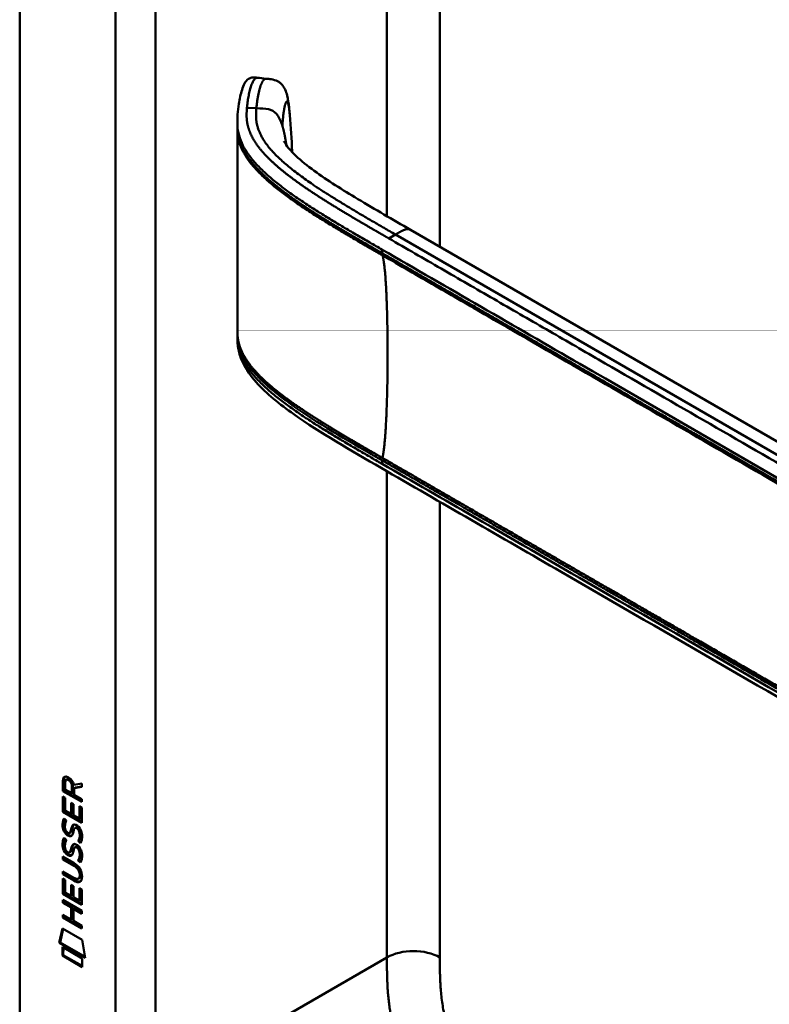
# Model space of a CAD drawing. Header units: millimetres. Extents: x 20 to 833, y 20 to 574.
# Tile 3 of 13: x 173 to 205, y 92 to 134. Entities that reach past the tile are written whole.
import ezdxf

# ---------------------------------------------------------------- set-up
doc = ezdxf.new("R2010")
doc.units = ezdxf.units.MM
doc.header["$LTSCALE"] = 2
doc.layers.add('Sichtbare Kanten(DIN)', color=7, linetype='Continuous', lineweight=50)
doc.layers.add('Sichtbare tangentiale Kanten(DIN)', color=7, linetype='Continuous', lineweight=50)

msp = doc.modelspace()

# ---------------------------------------------------------------- linework, layer by layer
at = {"layer": 'Sichtbare Kanten(DIN)'}
for p, q in [((172.675, 90.536), (172.675, 153.057)), ((181.979, 129.733), (181.979, 129.877)), ((184.356, 126.787), (184.356, 126.787)), ((184.355, 126.554), (184.355, 126.554)), ((221.146, 106.957), (189.379, 125.299)), ((181.979, 120.732), (181.979, 120.871)), ((174.668, 101.803), (174.71, 101.828)), ((174.524, 101.749), (174.567, 101.774)), ((174.524, 101.321), (174.524, 101.749)), ((174.566, 101.345), (174.567, 101.774)), ((174.623, 101.678), (174.623, 101.388)), ((174.623, 101.388), (174.91, 101.222)), ((174.91, 101.222), (174.911, 101.512)), ((174.953, 101.246), (174.953, 101.536)), ((174.995, 101.581), (175.333, 101.644)), ((175.333, 101.502), (175.009, 101.442)), ((175.009, 101.442), (175.052, 101.466)), ((175.009, 101.442), (175.009, 101.164)), ((175.333, 101.519), (175.052, 101.466)), ((175.333, 101.644), (175.333, 101.502)), ((174.523, 100.429), (174.523, 101.084)), ((174.523, 101.084), (174.622, 101.027)), ((174.524, 101.321), (174.566, 101.345)), ((175.332, 100.853), (174.524, 101.321)), ((174.565, 100.454), (174.566, 101.059)), ((175.332, 100.902), (174.566, 101.345)), ((174.622, 101.027), (174.622, 100.495)), ((174.91, 101.222), (174.953, 101.246)), ((175.009, 101.164), (175.332, 100.978)), ((175.332, 100.978), (175.332, 100.853)), ((174.875, 100.349), (174.875, 100.821)), ((174.875, 100.821), (174.974, 100.764)), ((174.917, 100.374), (174.917, 100.797)), ((174.974, 100.764), (174.973, 100.292)), ((175.233, 100.68), (175.332, 100.623)), ((175.233, 100.142), (175.233, 100.68)), ((175.275, 100.166), (175.276, 100.655)), ((175.332, 100.623), (175.331, 99.962)), ((174.523, 100.429), (174.565, 100.454)), ((175.331, 99.962), (174.523, 100.429)), ((175.332, 100.011), (174.565, 100.454)), ((174.572, 100.148), (174.667, 100.06)), ((174.622, 100.495), (174.875, 100.349)), ((174.875, 100.349), (174.917, 100.374)), ((174.973, 100.292), (175.233, 100.142)), ((175.233, 100.142), (175.275, 100.166)), ((175.043, 99.746), (175.086, 99.771)), ((175.117, 99.735), (175.114, 99.737)), ((175.117, 99.735), (175.159, 99.759)), ((175.159, 99.759), (175.156, 99.761)), ((174.571, 99.317), (174.667, 99.229)), ((174.627, 99.682), (174.629, 99.675)), ((174.809, 99.528), (174.851, 99.552)), ((174.812, 99.529), (174.854, 99.554)), ((174.821, 99.538), (174.824, 99.542)), ((174.863, 99.562), (174.866, 99.566)), ((175.043, 98.915), (175.085, 98.94)), ((175.116, 98.903), (175.113, 98.905)), ((175.116, 98.903), (175.159, 98.928)), ((175.159, 98.928), (175.156, 98.93)), ((175.171, 99.186), (175.214, 99.211)), ((174.522, 98.519), (174.987, 98.25)), ((174.522, 98.396), (174.522, 98.519)), ((174.564, 98.421), (174.564, 98.495)), ((174.627, 98.85), (174.629, 98.843)), ((174.808, 98.696), (174.851, 98.721)), ((174.811, 98.698), (174.854, 98.722)), ((174.82, 98.707), (174.823, 98.71)), ((174.862, 98.731), (174.865, 98.735)), ((174.522, 98.396), (174.564, 98.421)), ((174.994, 98.123), (174.522, 98.396)), ((175.036, 98.148), (174.564, 98.421)), ((175.171, 98.355), (175.213, 98.379)), ((174.521, 97.765), (174.521, 97.888)), ((174.521, 97.888), (174.993, 97.615)), ((174.521, 97.765), (174.564, 97.789)), ((174.987, 97.495), (174.521, 97.765)), ((174.564, 97.789), (174.564, 97.863)), ((175.029, 97.52), (174.564, 97.789)), ((175.243, 97.723), (175.243, 97.726)), ((175.285, 97.747), (175.285, 97.751)), ((174.521, 97.578), (174.62, 97.521)), ((174.521, 96.924), (174.521, 97.578)), ((174.563, 96.948), (174.563, 97.554)), ((174.62, 97.521), (174.619, 96.99)), ((174.872, 96.844), (174.873, 97.316)), ((174.873, 97.316), (174.971, 97.259)), ((174.915, 96.868), (174.915, 97.291)), ((174.971, 97.259), (174.971, 96.787)), ((175.188, 97.574), (175.23, 97.599)), ((174.521, 96.924), (174.563, 96.948)), ((175.329, 96.456), (174.521, 96.924)), ((175.329, 96.505), (174.563, 96.948)), ((174.619, 96.99), (174.872, 96.844)), ((174.872, 96.844), (174.915, 96.868)), ((174.971, 96.787), (175.231, 96.636)), ((175.231, 97.174), (175.33, 97.117)), ((175.231, 96.636), (175.231, 97.174)), ((175.273, 96.661), (175.273, 97.15)), ((175.33, 97.117), (175.329, 96.456)), ((174.52, 96.665), (175.329, 96.197)), ((174.52, 96.542), (174.52, 96.665)), ((174.52, 96.542), (174.562, 96.566)), ((174.871, 96.339), (174.52, 96.542)), ((174.562, 96.566), (174.562, 96.64)), ((174.914, 96.363), (174.562, 96.566)), ((174.871, 96.339), (174.914, 96.363)), ((174.914, 95.855), (174.914, 96.363)), ((175.231, 96.636), (175.273, 96.661)), ((174.519, 95.91), (174.52, 96.033)), ((174.519, 95.91), (174.562, 95.935)), ((174.52, 96.033), (174.871, 95.83)), ((174.562, 95.935), (174.562, 96.009)), ((175.328, 95.492), (174.562, 95.935)), ((174.871, 95.83), (174.871, 96.339)), ((174.972, 96.28), (175.015, 96.305)), ((174.972, 96.28), (174.972, 95.772)), ((175.328, 96.074), (174.972, 96.28)), ((175.328, 96.123), (175.015, 96.305)), ((175.329, 96.197), (175.328, 96.074)), ((175.328, 95.443), (174.519, 95.91)), ((174.871, 95.83), (174.914, 95.855)), ((174.972, 95.772), (175.328, 95.566)), ((175.328, 95.566), (175.328, 95.443)), ((174.369, 94.829), (174.499, 95.45)), ((174.412, 94.853), (174.532, 95.431)), ((174.499, 95.45), (175.349, 94.959)), ((174.369, 94.829), (174.412, 94.853)), ((175.477, 94.188), (174.369, 94.829)), ((175.468, 94.243), (174.412, 94.853)), ((174.499, 94.287), (174.499, 94.66)), ((174.499, 94.66), (175.347, 94.17)), ((175.349, 94.959), (175.477, 94.188)), ((174.499, 94.287), (174.541, 94.312)), ((175.347, 93.797), (174.499, 94.287)), ((174.541, 94.312), (174.542, 94.636)), ((175.347, 93.846), (174.541, 94.312)), ((175.347, 94.17), (175.347, 93.797))]:
    msp.add_line(p, q, dxfattribs=at)
for centre, major_axis, ratio, start_param, end_param in [((174.956, 101.233), (-0.285, 0.572), 0.301873, 5.854438, 6.827182), ((174.999, 101.258), (-0.285, 0.572), 0.301873, 5.854438, 6.301654), ((174.562, 101.434), (-0.033, -0.522), 0.855294, 1.909162, 2.739969), ((174.985, 100.491), (0.278, 0.917), 0.281235, 2.669751, 2.730711), ((174.93, 99.291), (0.145, 0.462), 0.615043, 5.609575, 6.130963), ((174.973, 99.316), (0.145, 0.462), 0.615043, 5.609575, 6.130963), ((174.838, 99.819), (0.059, 0.299), 0.72217, 2.211263, 2.671556), ((174.804, 99.555), (0.0248, 0.0325), 0.583914, 4.30859, 4.616668), ((174.846, 99.58), (0.0248, 0.0325), 0.583914, 4.30859, 4.616668), ((175.009, 99.726), (-0.304, -0.982), 0.270347, 5.832144, 5.891285), ((174.93, 98.461), (-0.145, -0.462), 0.615351, 2.467235, 2.988928), ((174.973, 98.485), (-0.145, -0.462), 0.615351, 2.467235, 2.988928), ((174.84, 98.989), (-0.062, -0.301), 0.723088, 5.361516, 5.819347), ((174.803, 98.724), (-0.0248, -0.0325), 0.583914, 1.166997, 1.475075), ((174.846, 98.749), (-0.0248, -0.0325), 0.583914, 1.166997, 1.475075), ((173.906, 97.348), (1.39, 0.562), 0.642557, 6.029314, 6.747778), ((173.907, 99.648), (1.354, -2.201), 0.216413, 5.902022, 6.620361), ((168.615, 108.028), (6.576, -10.453), 0.079405, 6.133619, 6.408552), ((168.657, 108.053), (6.576, -10.453), 0.079405, 6.280171, 6.408552), ((173.95, 99.672), (1.354, -2.201), 0.216413, 5.902022, 6.233391)]:
    msp.add_ellipse(centre, major_axis=major_axis, ratio=ratio, start_param=start_param, end_param=end_param, dxfattribs=at)
for points, knots in [([(181.979, 129.883), (181.979, 129.884), (181.979, 129.886), (181.979, 129.89), (181.979, 129.892), (181.979, 129.897), (181.979, 129.9), (181.979, 129.907), (181.979, 129.911), (181.979, 129.922), (181.979, 129.928), (181.979, 129.947), (181.979, 129.959), (181.98, 129.998), (181.981, 130.023), (181.984, 130.11), (181.988, 130.168), (182.005, 130.381), (182.022, 130.529), (182.077, 130.895), (182.122, 131.103), (182.243, 131.478), (182.305, 131.641), (182.481, 131.763), (182.513, 131.78), (182.584, 131.8), (182.615, 131.805), (182.67, 131.808), (182.688, 131.808), (182.734, 131.807), (182.762, 131.805), (182.804, 131.8), (182.818, 131.799), (182.831, 131.798)], [0, 0, 0, 0, 0.001569, 0.001569, 0.003147, 0.003147, 0.005201, 0.005201, 0.008328, 0.008328, 0.01379, 0.01379, 0.024705, 0.024705, 0.049763, 0.049763, 0.11504, 0.11504, 0.298469, 0.298469, 0.573964, 0.573964, 0.877184, 0.877184, 0.934523, 0.934523, 0.968928, 0.968928, 0.984706, 0.984706, 1.005854, 1.005854, 1.016125, 1.016125, 1.016125, 1.016125]), ([(183.213, 131.756), (183.282, 131.75), (183.354, 131.743), (183.518, 131.715), (183.612, 131.689), (183.735, 131.627), (183.771, 131.604), (183.853, 131.54), (183.895, 131.496), (183.967, 131.399), (183.996, 131.345), (184.058, 131.208), (184.084, 131.124), (184.145, 130.872), (184.169, 130.7), (184.202, 130.416), (184.213, 130.31), (184.223, 130.203)], [0, 0, 0, 0, 0.0534376, 0.0534376, 0.1246135, 0.1246135, 0.1574788, 0.1574788, 0.2050781, 0.2050781, 0.2564778, 0.2564778, 0.333476, 0.333476, 0.4828411, 0.4828411, 0.5674864, 0.5674864, 0.5674864, 0.5674864]), ([(183.972, 129.087), (183.972, 129.087), (183.972, 129.086), (183.976, 129.077), (183.986, 129.057), (184.034, 128.972), (184.093, 128.884), (184.254, 128.687), (184.361, 128.574), (184.706, 128.246), (184.977, 128.03), (185.836, 127.403), (186.476, 127.005), (187.865, 126.17), (188.623, 125.735), (189.379, 125.299)], [1.383881, 1.383881, 1.383881, 1.383881, 1.40702, 1.40702, 1.490707, 1.490707, 1.658973, 1.658973, 1.845829, 1.845829, 2.202824, 2.202824, 2.909708, 2.909708, 3.711729, 3.711729, 3.711729, 3.711729]), ([(181.979, 120.882), (181.979, 120.9), (181.979, 120.92), (181.979, 120.954), (181.979, 120.968), (181.979, 120.982)], [0, 0, 0, 0, 0.01672054, 0.01672054, 0.03004235, 0.03004235, 0.03004235, 0.03004235]), ([(224.104, 94.353), (214.676, 99.797), (205.248, 105.24), (193.254, 112.164), (190.687, 113.646), (186.838, 115.869), (185.539, 116.607), (183.79, 117.845), (183.23, 118.291), (182.554, 119.048), (182.352, 119.327), (182.136, 119.785), (182.078, 119.95), (182.019, 120.212), (182.004, 120.303), (181.989, 120.446), (181.985, 120.495), (181.982, 120.573), (181.981, 120.599), (181.98, 120.642), (181.979, 120.657), (181.979, 120.681), (181.979, 120.69), (181.979, 120.703), (181.979, 120.709), (181.979, 120.717), (181.979, 120.719), (181.979, 120.724), (181.979, 120.725), (181.979, 120.728), (181.979, 120.73), (181.979, 120.731)], [0.000012, 0.000012, 0.000012, 0.000012, 10, 10, 12.721815, 12.721815, 14.083382, 14.083382, 14.788117, 14.788117, 15.165559, 15.165559, 15.364309, 15.364309, 15.466235, 15.466235, 15.51796, 15.51796, 15.544267, 15.544267, 15.557804, 15.557804, 15.564928, 15.564928, 15.568801, 15.568801, 15.570957, 15.570957, 15.572137, 15.572137, 15.573377, 15.573377, 15.573377, 15.573377]), ([(175.243, 97.726), (175.243, 97.741), (175.242, 97.757), (175.237, 97.804), (175.231, 97.836), (175.21, 97.898), (175.197, 97.925), (175.163, 97.979), (175.143, 98.004), (175.082, 98.067), (175.036, 98.098), (174.994, 98.123)], [0, 0, 0, 0, 0.0140042, 0.0140042, 0.0408947, 0.0408947, 0.0643904, 0.0643904, 0.0888755, 0.0888755, 0.1341356, 0.1341356, 0.1341356, 0.1341356]), ([(175.285, 97.751), (175.285, 97.766), (175.284, 97.782), (175.28, 97.828), (175.274, 97.861), (175.252, 97.922), (175.239, 97.95), (175.205, 98.004), (175.185, 98.029), (175.124, 98.091), (175.079, 98.123), (175.036, 98.148)], [0, 0, 0, 0, 0.0140042, 0.0140042, 0.0408947, 0.0408947, 0.0643904, 0.0643904, 0.0888755, 0.0888755, 0.1341356, 0.1341356, 0.1341356, 0.1341356])]:
    msp.add_open_spline(points, degree=3, knots=knots, dxfattribs=at)
for points, degree in [([(182.831, 131.798), (182.957, 131.784), (183.084, 131.77), (183.21, 131.757)], 3), ([(184.223, 130.203), (184.274, 129.674), (184.303, 129.161), (184.322, 128.663)], 3), ([(181.979, 129.632), (181.979, 129.666), (181.979, 129.7), (181.979, 129.733)], 3), ([(181.979, 120.984), (181.982, 123.918), (181.982, 126.854), (181.979, 129.633)], 3), ([(184.322, 128.663), (184.323, 128.647), (184.324, 128.632), (184.324, 128.616)], 3), ([(181.979, 120.982), (181.979, 120.982), (181.979, 120.983), (181.979, 120.983), (181.979, 120.984), (181.979, 120.984)], 5), ([(181.979, 120.731), (181.979, 120.731), (181.979, 120.732), (181.979, 120.732)], 3), ([(174.524, 101.749), (174.528, 101.891), (174.594, 102.004), (174.767, 101.904)], 3), ([(174.567, 101.774), (174.569, 101.842), (174.585, 101.904), (174.62, 101.938)], 3), ([(174.953, 101.536), (174.953, 101.625), (174.928, 101.746), (174.811, 101.814)], 3), ([(174.911, 101.512), (174.911, 101.601), (174.886, 101.721), (174.769, 101.789)], 3), ([(174.551, 100.109), (174.557, 100.122), (174.572, 100.148), (174.572, 100.148)], 3), ([(174.557, 99.985), (174.562, 100.026), (174.573, 100.085), (174.592, 100.129)], 3), ([(174.537, 99.686), (174.511, 99.779), (174.503, 99.86), (174.515, 99.96)], 3), ([(174.515, 99.96), (174.52, 100.003), (174.531, 100.064), (174.551, 100.109)], 3), ([(174.579, 99.71), (174.553, 99.804), (174.545, 99.885), (174.557, 99.985)], 3), ([(174.737, 99.469), (174.674, 99.516), (174.609, 99.601), (174.579, 99.71)], 3), ([(174.624, 99.934), (174.605, 99.862), (174.604, 99.79), (174.62, 99.71)], 3), ([(174.667, 100.06), (174.667, 100.06), (174.633, 99.973), (174.624, 99.934)], 3), ([(174.866, 99.566), (174.885, 99.591), (174.902, 99.635), (174.917, 99.706)], 3), ([(174.875, 99.681), (174.898, 99.788), (174.927, 99.84), (174.967, 99.872)], 3), ([(174.917, 99.706), (174.939, 99.802), (174.964, 99.854), (174.998, 99.887)], 3), ([(174.967, 99.872), (174.994, 99.893), (175.03, 99.895), (175.081, 99.874)], 3), ([(175.037, 99.742), (175.017, 99.725), (175, 99.69), (174.984, 99.634)], 3), ([(175.114, 99.737), (175.079, 99.756), (175.058, 99.758), (175.037, 99.742)], 3), ([(175.081, 99.874), (175.162, 99.839), (175.242, 99.76), (175.297, 99.625)], 3), ([(175.156, 99.761), (175.125, 99.779), (175.105, 99.782), (175.086, 99.771)], 3), ([(174.695, 99.444), (174.632, 99.491), (174.567, 99.576), (174.537, 99.686)], 3), ([(174.551, 99.277), (174.556, 99.29), (174.571, 99.317), (174.571, 99.317)], 3), ([(174.557, 99.154), (174.561, 99.195), (174.573, 99.254), (174.592, 99.298)], 3), ([(174.687, 99.572), (174.729, 99.528), (174.782, 99.509), (174.812, 99.529)], 3), ([(174.739, 99.415), (174.71, 99.431), (174.704, 99.437), (174.695, 99.444)], 3), ([(174.781, 99.439), (174.752, 99.456), (174.747, 99.462), (174.737, 99.469)], 3), ([(174.916, 99.431), (174.884, 99.381), (174.828, 99.361), (174.739, 99.415)], 3), ([(174.899, 99.41), (174.869, 99.403), (174.83, 99.41), (174.781, 99.439)], 3), ([(174.824, 99.542), (174.843, 99.566), (174.859, 99.61), (174.875, 99.681)], 3), ([(174.851, 99.552), (174.852, 99.553), (174.853, 99.553), (174.854, 99.554)], 3), ([(174.971, 99.577), (174.955, 99.507), (174.938, 99.464), (174.916, 99.431)], 3), ([(174.984, 99.634), (174.982, 99.625), (174.971, 99.578), (174.971, 99.577)], 3), ([(175.171, 99.186), (175.171, 99.186), (175.215, 99.244), (175.232, 99.327)], 3), ([(175.214, 99.211), (175.214, 99.211), (175.258, 99.268), (175.274, 99.352)], 3), ([(175.232, 99.327), (175.251, 99.425), (175.251, 99.515), (175.221, 99.597)], 3), ([(175.274, 99.352), (175.294, 99.449), (175.294, 99.54), (175.264, 99.621)], 3), ([(175.339, 99.296), (175.331, 99.192), (175.286, 99.111), (175.276, 99.098)], 3), ([(175.297, 99.625), (175.328, 99.548), (175.344, 99.468), (175.344, 99.38)], 3), ([(175.344, 99.38), (175.343, 99.352), (175.342, 99.325), (175.339, 99.296)], 3), ([(174.536, 98.854), (174.51, 98.948), (174.502, 99.029), (174.514, 99.129)], 3), ([(174.514, 99.129), (174.519, 99.172), (174.531, 99.232), (174.551, 99.277)], 3), ([(174.578, 98.879), (174.553, 98.972), (174.545, 99.053), (174.557, 99.154)], 3), ([(174.737, 98.637), (174.673, 98.684), (174.609, 98.769), (174.578, 98.879)], 3), ([(174.623, 99.103), (174.605, 99.031), (174.603, 98.958), (174.62, 98.878)], 3), ([(174.667, 99.229), (174.667, 99.229), (174.633, 99.142), (174.623, 99.103)], 3), ([(174.865, 98.735), (174.885, 98.759), (174.901, 98.803), (174.917, 98.875)], 3), ([(174.874, 98.85), (174.898, 98.956), (174.927, 99.009), (174.967, 99.04)], 3), ([(174.917, 98.875), (174.938, 98.971), (174.964, 99.023), (174.998, 99.055)], 3), ([(174.967, 99.04), (174.993, 99.061), (175.03, 99.064), (175.081, 99.042)], 3), ([(175.036, 98.911), (175.016, 98.893), (174.999, 98.858), (174.984, 98.802)], 3), ([(175.113, 98.905), (175.079, 98.925), (175.057, 98.927), (175.036, 98.911)], 3), ([(175.081, 99.042), (175.162, 99.008), (175.242, 98.929), (175.297, 98.794)], 3), ([(175.156, 98.93), (175.125, 98.948), (175.104, 98.951), (175.085, 98.94)], 3), ([(175.276, 99.098), (175.27, 99.103), (175.171, 99.186), (175.171, 99.186)], 3), ([(175.298, 99.139), (175.268, 99.165), (175.214, 99.211), (175.214, 99.211)], 3), ([(174.694, 98.613), (174.631, 98.66), (174.566, 98.745), (174.536, 98.854)], 3), ([(174.686, 98.74), (174.728, 98.697), (174.781, 98.678), (174.811, 98.698)], 3), ([(174.738, 98.583), (174.709, 98.6), (174.704, 98.606), (174.694, 98.613)], 3), ([(174.78, 98.608), (174.752, 98.625), (174.746, 98.63), (174.737, 98.637)], 3), ([(174.916, 98.6), (174.883, 98.55), (174.828, 98.53), (174.738, 98.583)], 3), ([(174.899, 98.579), (174.868, 98.571), (174.83, 98.579), (174.78, 98.608)], 3), ([(174.823, 98.71), (174.842, 98.735), (174.859, 98.779), (174.874, 98.85)], 3), ([(174.851, 98.721), (174.852, 98.721), (174.853, 98.722), (174.854, 98.722)], 3), ([(174.97, 98.746), (174.955, 98.676), (174.937, 98.632), (174.916, 98.6)], 3), ([(174.984, 98.802), (174.982, 98.794), (174.97, 98.746), (174.97, 98.746)], 3), ([(175.171, 98.355), (175.171, 98.355), (175.215, 98.413), (175.231, 98.496)], 3), ([(175.213, 98.379), (175.213, 98.379), (175.257, 98.437), (175.274, 98.52)], 3), ([(175.231, 98.496), (175.251, 98.593), (175.251, 98.684), (175.221, 98.765)], 3), ([(175.274, 98.52), (175.293, 98.618), (175.293, 98.708), (175.263, 98.79)], 3), ([(175.339, 98.464), (175.33, 98.361), (175.285, 98.279), (175.275, 98.266)], 3), ([(175.297, 98.794), (175.328, 98.717), (175.343, 98.637), (175.343, 98.549)], 3), ([(175.343, 98.549), (175.343, 98.521), (175.341, 98.494), (175.339, 98.464)], 3), ([(175.275, 98.266), (175.269, 98.271), (175.171, 98.355), (175.171, 98.355)], 3), ([(175.298, 98.308), (175.267, 98.333), (175.213, 98.379), (175.213, 98.379)], 3)]:
    msp.add_open_spline(points, degree=degree, dxfattribs=at)
at = {"layer": 'Sichtbare tangentiale Kanten(DIN)'}
for p, q in [((188.373, 151.193), (188.373, 125.88)), ((178.474, 88.494), (178.474, 150.362)), ((190.636, 149.886), (190.636, 124.573)), ((182.794, 130.493), (182.391, 130.506)), ((184.355, 126.788), (184.355, 126.788)), ((184.341, 126.564), (184.341, 126.564)), ((188.737, 125.098), (188.451, 124.934)), ((188.737, 125.098), (222.92, 105.363)), ((188.171, 124.449), (188.171, 124.299)), ((188.373, 124.183), (188.373, 124.183)), ((190.636, 122.794), (190.636, 122.794)), ((188.171, 115.447), (188.171, 115.297)), ((188.373, 115.442), (188.373, 115.441)), ((188.373, 115.181), (188.373, 115.181)), ((188.373, 114.982), (188.373, 94.21)), ((190.636, 114.024), (190.636, 114.024)), ((190.636, 113.676), (190.636, 94.21)), ((174.769, 101.789), (174.811, 101.814)), ((174.911, 101.512), (174.953, 101.536)), ((174.551, 100.109), (174.59, 100.131)), ((174.515, 99.96), (174.557, 99.985)), ((174.537, 99.686), (174.579, 99.71)), ((174.875, 99.681), (174.917, 99.706)), ((174.967, 99.872), (174.987, 99.883)), ((175.114, 99.737), (175.156, 99.761)), ((174.551, 99.277), (174.59, 99.3)), ((174.695, 99.444), (174.737, 99.469)), ((174.739, 99.415), (174.781, 99.439)), ((174.821, 99.538), (174.863, 99.562)), ((174.824, 99.542), (174.866, 99.566)), ((175.221, 99.597), (175.264, 99.621)), ((175.232, 99.327), (175.274, 99.352)), ((174.514, 99.129), (174.557, 99.154)), ((174.536, 98.854), (174.578, 98.879)), ((174.874, 98.85), (174.917, 98.875)), ((174.967, 99.04), (174.986, 99.052)), ((175.113, 98.905), (175.156, 98.93)), ((174.694, 98.613), (174.737, 98.637)), ((174.738, 98.583), (174.78, 98.608)), ((174.82, 98.707), (174.862, 98.731)), ((174.823, 98.71), (174.865, 98.735)), ((175.221, 98.765), (175.263, 98.79)), ((175.231, 98.496), (175.274, 98.52)), ((174.994, 98.123), (175.036, 98.148)), ((175.243, 97.726), (175.285, 97.751)), ((175.243, 97.723), (175.285, 97.747)), ((174.987, 97.495), (175.029, 97.52)), ((178.474, 88.494), (188.373, 94.21))]:
    msp.add_line(p, q, dxfattribs=at)
for points, degree in [([(224.991, 130.457), (211.327, 138.346), (197.664, 146.235), (184, 154.123)], 3), ([(176.777, 150.362), (176.777, 129.74), (176.777, 109.117), (176.777, 88.494)], 3), ([(183.213, 131.756), (183.112, 131.767), (183.003, 131.629), (182.904, 131.343), (182.836, 130.938), (182.794, 130.493)], 5), ([(182.794, 130.493), (182.724, 129.748), (182.722, 128.84), (184.247, 127.691), (186.29, 126.511), (188.737, 125.098)], 5), ([(184.073, 128.917), (184.053, 129.059), (184.032, 129.193), (184.01, 129.319), (183.986, 129.436), (183.96, 129.545), (183.933, 129.646), (183.905, 129.738)], 7), ([(184.321, 128.663), (184.322, 128.648), (184.322, 128.632), (184.322, 128.617)], 3), ([(188.737, 125.098), (188.853, 125.166), (188.961, 125.228), (189.06, 125.282), (189.15, 125.324), (189.234, 125.345), (189.31, 125.338), (189.379, 125.299)], 7), ([(188.184, 115.551), (188.358, 116.353), (188.445, 118.65), (188.445, 121.412), (188.358, 123.609), (188.184, 124.21)], 5), ([(190.636, 94.21), (190.011, 94.571), (188.998, 94.571), (188.373, 94.21)], 3), ([(188.373, 94.21), (188.373, 91.916), (188.373, 89.706), (190.612, 85.97), (192.639, 84.796), (194.742, 83.581)], 5)]:
    msp.add_open_spline(points, degree=degree, dxfattribs=at)
for points, degree, knots in [([(182.391, 130.506), (182.394, 130.546), (182.398, 130.586), (182.403, 130.627), (182.407, 130.667), (182.412, 130.708), (182.418, 130.748), (182.428, 130.829), (182.44, 130.908), (182.454, 130.986), (182.468, 131.064), (182.484, 131.14), (182.501, 131.212), (182.518, 131.284), (182.537, 131.352), (182.557, 131.415), (182.578, 131.478), (182.599, 131.535), (182.623, 131.585), (182.646, 131.636), (182.67, 131.679), (182.695, 131.712), (182.72, 131.746), (182.746, 131.771), (182.773, 131.785), (182.792, 131.795), (182.812, 131.8), (182.831, 131.798)], 3, [0, 0, 0, 0, 0.0545224, 0.0545224, 0.0545224, 0.1094403, 0.1094403, 0.1094403, 0.2192761, 0.2192761, 0.2192761, 0.3291119, 0.3291119, 0.3291119, 0.4389477, 0.4389477, 0.4389477, 0.5487835, 0.5487835, 0.5487835, 0.6586193, 0.6586193, 0.6586193, 0.7684551, 0.7684551, 0.7684551, 0.8493921, 0.8493921, 0.8493921, 0.8493921]), ([(188.451, 124.934), (188.451, 124.934), (188.343, 124.996), (188.129, 125.12), (187.81, 125.304), (187.385, 125.55), (186.86, 125.859), (186.341, 126.168), (185.831, 126.482), (185.331, 126.8), (184.843, 127.124), (184.372, 127.458), (183.924, 127.802), (183.508, 128.157), (183.137, 128.522), (182.821, 128.9), (182.575, 129.29), (182.434, 129.648), (182.375, 129.971), (182.37, 130.215), (182.38, 130.38), (182.387, 130.464), (182.391, 130.506)], 5, [0, 0, 0, 0, 0, 0, 0.001502, 0.189898, 0.378295, 0.566691, 0.755088, 0.943484, 1.131881, 1.320277, 1.508674, 1.697071, 1.885467, 2.073864, 2.26226, 2.450657, 2.639053, 2.82745, 2.921648, 3.016242, 3.016242, 3.016242, 3.016242, 3.016242, 3.016242]), ([(183.905, 129.74), (183.76, 130.209), (183.565, 130.388), (183.309, 130.45), (183.159, 130.486), (182.987, 130.488), (182.794, 130.493)], 3, [0.7543035, 0.7543035, 0.7543035, 0.7543035, 0.9087791, 0.9087791, 0.9087791, 1, 1, 1, 1]), ([(183.905, 129.738), (183.912, 129.895), (183.937, 130.197), (183.988, 130.566), (184.062, 130.841), (184.133, 130.809), (184.177, 130.607), (184.205, 130.391), (184.22, 130.243), (184.223, 130.203)], 5, [0, 0, 0, 0, 0, 0, 0.1666667, 0.3333333, 0.5, 0.6666667, 0.7253325, 0.7253325, 0.7253325, 0.7253325, 0.7253325, 0.7253325]), ([(181.979, 129.883), (181.979, 129.843), (181.98, 129.803), (181.982, 129.763), (181.989, 129.619), (182.012, 129.474), (182.051, 129.33), (182.09, 129.187), (182.146, 129.044), (182.217, 128.904), (182.289, 128.764), (182.375, 128.626), (182.473, 128.491), (182.572, 128.356), (182.682, 128.224), (182.801, 128.094), (182.921, 127.965), (183.049, 127.839), (183.184, 127.715), (183.32, 127.59), (183.462, 127.469), (183.61, 127.349), (183.757, 127.229), (183.91, 127.112), (184.066, 126.997), (184.222, 126.881), (184.382, 126.768), (184.544, 126.656), (184.706, 126.545), (184.871, 126.435), (185.037, 126.326), (185.204, 126.218), (185.373, 126.111), (185.543, 126.004), (185.713, 125.898), (185.884, 125.793), (186.057, 125.688), (186.23, 125.584), (186.403, 125.48), (186.578, 125.376), (186.753, 125.273), (186.928, 125.169), (187.105, 125.067), (187.281, 124.964), (187.458, 124.861), (187.635, 124.759), (187.813, 124.655), (187.992, 124.552), (188.171, 124.449)], 3, [0.136841, 0.136841, 0.136841, 0.136841, 0.188962, 0.188962, 0.188962, 0.377359, 0.377359, 0.377359, 0.565755, 0.565755, 0.565755, 0.754152, 0.754152, 0.754152, 0.942549, 0.942549, 0.942549, 1.130945, 1.130945, 1.130945, 1.319342, 1.319342, 1.319342, 1.507738, 1.507738, 1.507738, 1.696135, 1.696135, 1.696135, 1.884531, 1.884531, 1.884531, 2.072928, 2.072928, 2.072928, 2.261324, 2.261324, 2.261324, 2.449721, 2.449721, 2.449721, 2.638118, 2.638118, 2.638118, 2.826514, 2.826514, 2.826514, 3.016411, 3.016411, 3.016411, 3.016411]), ([(188.171, 124.299), (188.065, 124.361), (187.851, 124.484), (187.531, 124.669), (187.104, 124.916), (186.574, 125.228), (186.049, 125.541), (185.531, 125.86), (185.022, 126.183), (184.527, 126.513), (184.05, 126.851), (183.597, 127.2), (183.173, 127.562), (182.79, 127.938), (182.46, 128.33), (182.186, 128.763), (182.043, 129.13), (181.99, 129.418), (181.979, 129.62), (181.979, 129.733)], 5, [0, 0, 0, 0, 0, 0, 0.188639, 0.377647, 0.566655, 0.755663, 0.944671, 1.133679, 1.322688, 1.511696, 1.700704, 1.889712, 2.07872, 2.267728, 2.456736, 2.645744, 2.888525, 2.888525, 2.888525, 2.888525, 2.888525, 2.888525]), ([(181.981, 129.633), (181.982, 129.446), (182.003, 129.256), (182.055, 129.072), (182.095, 128.928), (182.153, 128.786), (182.225, 128.646), (182.297, 128.507), (182.384, 128.371), (182.482, 128.238), (182.581, 128.104), (182.691, 127.974), (182.81, 127.846), (182.929, 127.718), (183.057, 127.593), (183.191, 127.471), (183.326, 127.348), (183.467, 127.228), (183.614, 127.11), (183.76, 126.992), (183.911, 126.876), (184.067, 126.761), (184.222, 126.647), (184.381, 126.534), (184.543, 126.423), (184.705, 126.312), (184.87, 126.202), (185.037, 126.094), (185.205, 125.985), (185.374, 125.877), (185.545, 125.77), (185.716, 125.664), (185.889, 125.558), (186.063, 125.452), (186.237, 125.347), (186.412, 125.243), (186.588, 125.138), (186.764, 125.034), (186.941, 124.931), (187.118, 124.827), (187.295, 124.724), (187.473, 124.621), (187.651, 124.518), (187.829, 124.415), (188.006, 124.312), (188.184, 124.21)], 3, [0.127337, 0.127337, 0.127337, 0.127337, 0.368934, 0.368934, 0.368934, 0.557942, 0.557942, 0.557942, 0.74695, 0.74695, 0.74695, 0.935958, 0.935958, 0.935958, 1.124966, 1.124966, 1.124966, 1.313974, 1.313974, 1.313974, 1.502983, 1.502983, 1.502983, 1.691991, 1.691991, 1.691991, 1.880999, 1.880999, 1.880999, 2.070007, 2.070007, 2.070007, 2.259015, 2.259015, 2.259015, 2.448023, 2.448023, 2.448023, 2.637031, 2.637031, 2.637031, 2.826039, 2.826039, 2.826039, 3.014705, 3.014705, 3.014705, 3.014705]), ([(224.33, 104.219), (224.329, 104.219), (224.326, 104.221), (222.843, 105.078), (221.344, 105.943), (218.35, 107.672), (216.854, 108.535), (213.865, 110.261), (212.371, 111.123), (209.382, 112.849), (207.887, 113.712), (204.896, 115.439), (203.4, 116.303), (200.409, 118.03), (198.915, 118.892), (196.675, 120.186), (195.928, 120.617), (194.434, 121.48), (193.687, 121.911), (192.19, 122.775), (191.442, 123.207), (189.945, 124.071), (189.197, 124.503), (188.451, 124.934)], 3, [0, 0, 0, 0, 0.003774, 0.003774, 1.589417, 1.589417, 3.175061, 3.175061, 4.760704, 4.760704, 6.346347, 6.346347, 7.93199, 7.93199, 9.517633, 9.517633, 10.310454, 10.310454, 11.103276, 11.103276, 11.896097, 11.896097, 12.687417, 12.687417, 12.687417, 12.687417]), ([(188.171, 124.449), (190.987, 122.823), (193.811, 121.192), (196.625, 119.568), (202.403, 116.232), (208.194, 112.889), (213.974, 109.551), (215.837, 108.476), (217.701, 107.4), (219.567, 106.322), (221.067, 105.456), (222.571, 104.588), (224.05, 103.734)], 3, [23.229983, 23.229983, 23.229983, 23.229983, 26.216835, 26.216835, 26.216835, 32.351591, 32.351591, 32.351591, 34.327983, 34.327983, 34.327983, 35.917386, 35.917386, 35.917386, 35.917386]), ([(224.052, 103.583), (224.05, 103.584), (223.161, 104.098), (221.369, 105.132), (218.666, 106.693), (215.081, 108.763), (210.597, 111.352), (206.11, 113.942), (201.626, 116.531), (197.591, 118.861), (194.001, 120.933), (191.31, 122.487), (189.517, 123.522), (188.62, 124.04), (188.171, 124.299)], 5, [20.643738, 20.643738, 20.643738, 20.643738, 20.643738, 20.643738, 20.647429, 22.23307, 23.81871, 25.404351, 26.989992, 28.575633, 30.161274, 31.746914, 32.539735, 33.332924, 33.332924, 33.332924, 33.332924, 33.332924, 33.332924]), ([(188.184, 124.21), (188.932, 123.778), (189.679, 123.346), (191.174, 122.483), (191.921, 122.052), (194.164, 120.757), (195.659, 119.894), (198.649, 118.168), (200.144, 117.305), (203.133, 115.579), (204.628, 114.716), (207.618, 112.989), (209.114, 112.126), (212.104, 110.399), (213.598, 109.537), (216.587, 107.811), (218.082, 106.948), (221.078, 105.218), (222.581, 104.351), (224.063, 103.495)], 3, [3.014705, 3.014705, 3.014705, 3.014705, 3.807868, 3.807868, 4.600688, 4.600688, 6.186329, 6.186329, 7.77197, 7.77197, 9.357611, 9.357611, 10.943251, 10.943251, 12.528892, 12.528892, 14.114533, 14.114533, 15.703149, 15.703149, 15.703149, 15.703149]), ([(188.184, 115.551), (188.079, 115.611), (187.869, 115.733), (187.554, 115.915), (187.134, 116.158), (186.612, 116.464), (186.094, 116.773), (185.584, 117.085), (185.082, 117.403), (184.594, 117.726), (184.122, 118.057), (183.672, 118.398), (183.249, 118.75), (182.786, 119.19), (182.361, 119.696), (182.105, 120.15), (181.999, 120.542), (181.979, 120.849), (181.979, 120.982)], 5, [33.332646, 33.332646, 33.332646, 33.332646, 33.332646, 33.332646, 33.518349, 33.704249, 33.89015, 34.07605, 34.26195, 34.447851, 34.633751, 34.819651, 35.005551, 35.191452, 35.377352, 35.563252, 35.935053, 36.22227, 36.22227, 36.22227, 36.22227, 36.22227, 36.22227]), ([(181.98, 120.882), (181.983, 120.597), (182.035, 120.309), (182.156, 120.033), (182.25, 119.817), (182.381, 119.607), (182.537, 119.405), (182.638, 119.274), (182.749, 119.146), (182.869, 119.021), (182.988, 118.896), (183.116, 118.773), (183.25, 118.653), (183.384, 118.533), (183.524, 118.415), (183.669, 118.299), (183.814, 118.183), (183.964, 118.07), (184.117, 117.957), (185.19, 117.172), (186.421, 116.459), (187.646, 115.75), (187.821, 115.649), (187.997, 115.548), (188.171, 115.447)], 3, [0.135406, 0.135406, 0.135406, 0.135406, 0.50459, 0.50459, 0.50459, 0.793433, 0.793433, 0.793433, 0.979333, 0.979333, 0.979333, 1.165233, 1.165233, 1.165233, 1.351134, 1.351134, 1.351134, 1.537034, 1.537034, 1.537034, 2.838336, 2.838336, 2.838336, 3.024121, 3.024121, 3.024121, 3.024121]), ([(188.171, 115.297), (188.17, 115.298), (188.169, 115.299), (188.167, 115.3), (187.989, 115.402), (187.812, 115.505), (187.635, 115.607), (187.458, 115.71), (187.281, 115.813), (187.104, 115.915), (186.928, 116.018), (186.753, 116.121), (186.578, 116.225), (186.403, 116.328), (186.229, 116.432), (186.057, 116.537), (185.884, 116.642), (185.712, 116.747), (185.542, 116.853), (185.372, 116.959), (185.204, 117.067), (185.037, 117.175), (184.871, 117.284), (184.706, 117.393), (184.544, 117.505), (184.382, 117.617), (184.222, 117.73), (184.066, 117.845), (183.91, 117.961), (183.757, 118.078), (183.609, 118.198), (183.462, 118.317), (183.319, 118.439), (183.184, 118.563), (183.049, 118.687), (182.92, 118.814), (182.801, 118.943), (182.682, 119.073), (182.571, 119.205), (182.473, 119.34), (182.375, 119.475), (182.288, 119.613), (182.217, 119.753), (182.146, 119.893), (182.09, 120.036), (182.051, 120.179), (182.012, 120.323), (181.989, 120.468), (181.982, 120.612), (181.98, 120.652), (181.979, 120.692), (181.979, 120.731)], 3, [0, 0, 0, 0, 0.001502, 0.001502, 0.001502, 0.189909, 0.189909, 0.189909, 0.378317, 0.378317, 0.378317, 0.566725, 0.566725, 0.566725, 0.755132, 0.755132, 0.755132, 0.94354, 0.94354, 0.94354, 1.131948, 1.131948, 1.131948, 1.320355, 1.320355, 1.320355, 1.508763, 1.508763, 1.508763, 1.697171, 1.697171, 1.697171, 1.885578, 1.885578, 1.885578, 2.073986, 2.073986, 2.073986, 2.262394, 2.262394, 2.262394, 2.450801, 2.450801, 2.450801, 2.639209, 2.639209, 2.639209, 2.827616, 2.827616, 2.827616, 2.879592, 2.879592, 2.879592, 2.879592]), ([(188.172, 115.446), (188.172, 115.446), (188.62, 115.187), (189.517, 114.67), (191.31, 113.634), (194.001, 112.081), (197.59, 110.008), (201.626, 107.679), (206.11, 105.09), (210.597, 102.499), (215.082, 99.91), (218.668, 97.839), (221.37, 96.28), (223.161, 95.245), (224.05, 94.732)], 5, [0, 0, 0, 0, 0, 0, 0.000115, 0.792936, 1.585758, 3.171401, 4.757044, 6.342687, 7.92833, 9.513973, 11.099617, 12.688168, 12.688168, 12.688168, 12.688168, 12.688168, 12.688168]), ([(224.05, 94.582), (222.553, 95.447), (221.061, 96.308), (219.566, 97.171), (214.093, 100.331), (208.621, 103.491), (203.143, 106.653), (199.465, 108.777), (195.798, 110.894), (192.118, 113.019), (190.803, 113.778), (189.485, 114.539), (188.171, 115.297)], 3, [0, 0, 0, 0, 1.585642, 1.585642, 1.585642, 7.391542, 7.391542, 7.391542, 11.290432, 11.290432, 11.290432, 12.683632, 12.683632, 12.683632, 12.683632]), ([(224.065, 94.835), (224.063, 94.836), (223.174, 95.349), (221.382, 96.384), (218.679, 97.944), (215.093, 100.015), (210.61, 102.603), (206.122, 105.194), (201.638, 107.783), (197.603, 110.113), (194.014, 112.185), (191.323, 113.738), (189.53, 114.774), (188.633, 115.292), (188.184, 115.551)], 5, [20.643505, 20.643505, 20.643505, 20.643505, 20.643505, 20.643505, 20.647304, 22.232947, 23.81859, 25.404233, 26.989877, 28.57552, 30.161163, 31.746806, 32.539627, 33.332646, 33.332646, 33.332646, 33.332646, 33.332646, 33.332646]), ([(190.636, 94.21), (190.636, 94.133), (190.636, 94.056), (190.636, 93.98), (190.636, 93.933), (190.636, 93.886), (190.637, 93.838), (190.637, 93.815), (190.637, 93.791), (190.637, 93.768), (190.638, 93.721), (190.638, 93.674), (190.639, 93.626), (190.639, 93.601), (190.64, 93.576), (190.64, 93.551), (190.641, 93.526), (190.641, 93.501), (190.642, 93.475), (190.643, 93.425), (190.644, 93.375), (190.646, 93.322), (190.65, 93.219), (190.654, 93.121), (190.661, 93.018), (190.661, 93.015), (190.661, 93.013), (190.661, 93.01), (190.674, 92.802), (190.693, 92.599), (190.72, 92.391), (190.72, 92.388), (190.721, 92.385), (190.721, 92.382), (190.749, 92.172), (190.785, 91.959), (190.832, 91.744), (190.832, 91.742), (190.832, 91.741), (190.833, 91.739), (190.88, 91.52), (190.94, 91.295), (191.009, 91.073), (191.079, 90.848), (191.162, 90.619), (191.255, 90.394), (191.348, 90.168), (191.454, 89.942), (191.568, 89.721), (191.682, 89.5), (191.807, 89.28), (191.94, 89.068), (192.072, 88.857), (192.212, 88.651), (192.359, 88.454), (192.506, 88.256), (192.66, 88.066), (192.818, 87.886), (192.975, 87.705), (193.139, 87.532), (193.305, 87.371), (193.306, 87.37), (193.307, 87.369), (193.308, 87.368), (193.471, 87.209), (193.64, 87.057), (193.809, 86.915), (193.811, 86.914), (193.812, 86.913), (193.814, 86.911), (193.98, 86.772), (194.147, 86.642), (194.317, 86.519), (194.32, 86.517), (194.322, 86.515), (194.325, 86.513), (194.492, 86.391), (194.659, 86.278), (194.833, 86.166), (194.835, 86.164), (194.837, 86.163), (194.839, 86.162), (194.925, 86.106), (195.009, 86.054), (195.094, 86.001), (195.181, 85.947), (195.268, 85.895), (195.355, 85.843), (195.529, 85.74), (195.701, 85.64), (195.874, 85.541)], 3, [0, 0, 0, 0, 0.070496, 0.070496, 0.070496, 0.11358, 0.11358, 0.11358, 0.135122, 0.135122, 0.135122, 0.178207, 0.178207, 0.178207, 0.201037, 0.201037, 0.201037, 0.223867, 0.223867, 0.223867, 0.269527, 0.269527, 0.269527, 0.358656, 0.358656, 0.358656, 0.360847, 0.360847, 0.360847, 0.54096, 0.54096, 0.54096, 0.543676, 0.543676, 0.543676, 0.725241, 0.725241, 0.725241, 0.726564, 0.726564, 0.726564, 0.911414, 0.911414, 0.911414, 1.098036, 1.098036, 1.098036, 1.285769, 1.285769, 1.285769, 1.473937, 1.473937, 1.473937, 1.661502, 1.661502, 1.661502, 1.848744, 1.848744, 1.848744, 2.035925, 2.035925, 2.035925, 2.037, 2.037, 2.037, 2.221918, 2.221918, 2.221918, 2.223552, 2.223552, 2.223552, 2.405518, 2.405518, 2.405518, 2.408299, 2.408299, 2.408299, 2.588187, 2.588187, 2.588187, 2.590323, 2.590323, 2.590323, 2.679492, 2.679492, 2.679492, 2.771165, 2.771165, 2.771165, 2.954084, 2.954084, 2.954084, 2.954084])]:
    msp.add_open_spline(points, degree=degree, knots=knots, dxfattribs=at)

doc.saveas('drawing.dxf')
